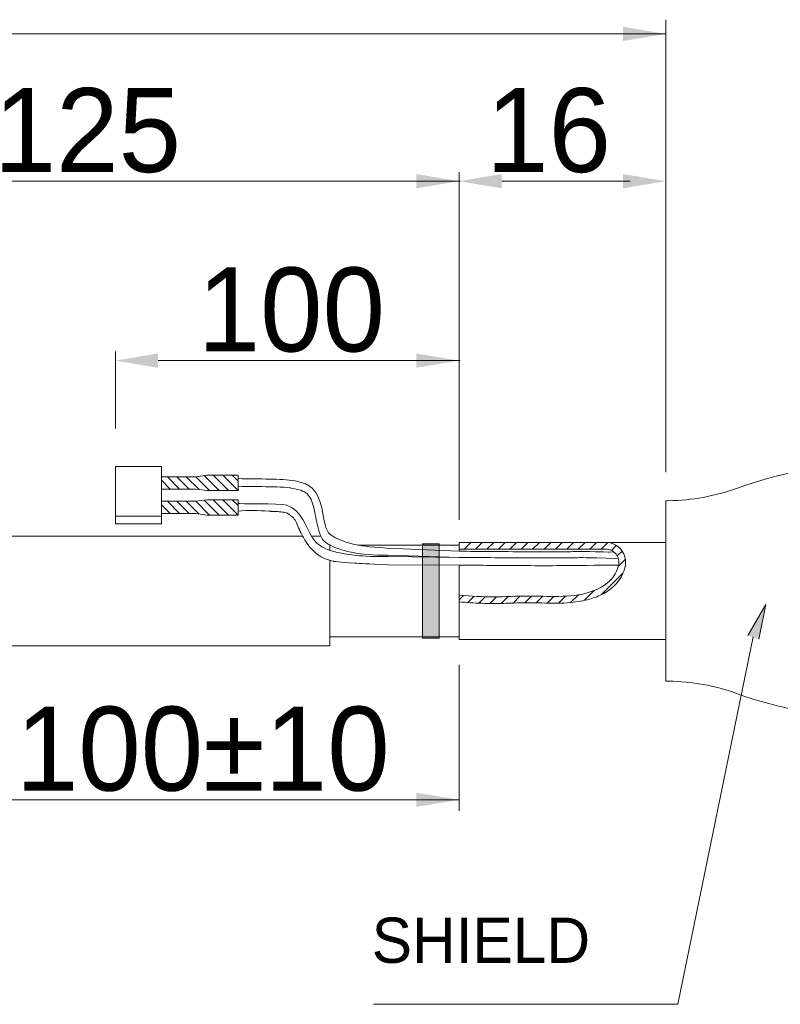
# Model space of a CAD drawing. Header units: inches. Extents: x 0 to 814, y 0 to 621.
# Tile 34 of 37: x 464 to 523, y 410 to 486. Entities that reach past the tile are written whole.
import ezdxf

# ---------------------------------------------------------------- set-up
doc = ezdxf.new("R2010")
doc.units = ezdxf.units.IN
doc.header["$LTSCALE"] = 10
doc.header["$MEASUREMENT"] = 0

msp = doc.modelspace()

# ---------------------------------------------------------------- hatches: boundary and pattern name
at = {"lineweight": 15}
h = msp.add_hatch(color=256, dxfattribs=at)
h.dxf.hatch_style = 1
h.paths.add_polyline_path([(495.219, 438.22), (496.518, 438.22), (496.518, 445.52), (495.219, 445.52)])
h = msp.add_hatch(dxfattribs=at)
h.set_pattern_fill('ANSI31', color=256, scale=5)
h.set_pattern_definition([(45, (-14703.4089, 946.3227), (-0.441941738, 0.441941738), [])])
h.paths.add_polyline_path([(506.685, 445.62), (498.048, 445.62), (498.048, 445.1), (506.482, 445.1)], flags=17)
edge = h.paths.add_edge_path()
edge.add_line((509.407, 445.62), (506.685, 445.62))
edge.add_line((506.685, 445.62), (506.482, 445.1))
edge.add_line((506.482, 445.1), (509.407, 445.1))
edge.add_arc((509.407, 444.087), 1.014, -13.40511, 90, ccw=False)
edge.add_spline(control_points=[(510.393, 443.852), (510.339, 443.626), (509.927, 442.578), (507.421, 441.181), (504.091, 441.586), (500.72, 441.351), (498.968, 441.475), (498.062, 441.539)], knot_values=[0, 0, 0, 0, 1.234039, 5.825581, 15.215521, 20.084689, 25.313613, 25.313613, 25.313613, 25.313613], degree=3, periodic=0)
edge.add_line((498.048, 441.54), (498.048, 441.019))
edge.add_spline(control_points=[(498.048, 441.019), (498.338, 440.998), (498.629, 440.978), (499.521, 440.921), (500.126, 440.893), (501.257, 440.892), (501.769, 440.913), (502.64, 440.944), (503.002, 440.955), (503.721, 440.956), (504.087, 440.947), (505.199, 440.919), (505.96, 440.901), (507.207, 441.02), (507.686, 441.1), (508.529, 441.345), (508.899, 441.485), (509.606, 441.87), (509.944, 442.117), (510.397, 442.628), (510.546, 442.846), (510.766, 443.29), (510.846, 443.507), (510.899, 443.731)], knot_values=[0.044866, 0.044866, 0.044866, 0.044866, 1.714505, 1.714505, 5.143516, 5.143516, 8.066824, 8.066824, 10.185219, 10.185219, 12.303613, 12.303613, 16.540401, 16.540401, 19.142546, 19.142546, 21.132633, 21.132633, 23.122719, 23.122719, 24.306546, 24.306546, 25.313613, 25.313613, 25.313613, 25.313613], degree=3, periodic=0)
edge.add_arc((509.407, 444.087), 1.534, 346.59489, 450)
msp.add_hatch(color=256, dxfattribs=at).paths.add_polyline_path([(521.247, 438.13), (521.787, 440.83), (520.407, 438.43)])

# ---------------------------------------------------------------- linework, layer by layer
for p, q in [((514.048, 451.071), (514.048, 486.09)), ((310.048, 484.99), (514.048, 484.99)), ((498.048, 461.271), (498.048, 474.289)), ((498.048, 447.383), (498.048, 474.289)), ((514.048, 468.257), (514.048, 474.289)), ((450.306, 473.588), (498.143, 473.588)), ((501.348, 473.588), (511.29, 473.588)), ((471.443, 454.457), (471.443, 460.401)), ((498.048, 447.383), (498.048, 460.401)), ((474.743, 459.7), (498.143, 459.7)), ((471.443, 451.509), (475.004, 451.509)), ((471.443, 451.509), (471.443, 447.058)), ((475.004, 447.058), (475.004, 451.509)), ((477.667, 450.708), (475.004, 450.708)), ((476.414, 449.758), (475.464, 450.708)), ((477.148, 449.758), (476.198, 450.708)), ((477.917, 449.724), (476.933, 450.708)), ((477.667, 450.708), (478.52, 450.827)), ((478.736, 449.64), (477.667, 450.708)), ((479.47, 449.64), (478.312, 450.798)), ((480.939, 450.827), (478.52, 450.827)), ((480.204, 449.64), (479.017, 450.827)), ((480.939, 449.64), (479.752, 450.827)), ((480.939, 450.374), (480.486, 450.827)), ((480.939, 450.827), (480.939, 449.64)), ((475.679, 449.758), (475.004, 450.434)), ((477.667, 449.758), (475.004, 449.758)), ((477.667, 449.758), (478.52, 449.64)), ((480.939, 449.64), (478.52, 449.64)), ((477.667, 448.809), (475.004, 448.809)), ((475.679, 447.859), (475.004, 448.535)), ((476.414, 447.859), (475.464, 448.809)), ((477.148, 447.859), (476.198, 448.809)), ((477.917, 447.824), (476.933, 448.809)), ((477.667, 448.809), (478.52, 448.927)), ((478.736, 447.74), (477.667, 448.809)), ((479.47, 447.74), (478.312, 448.898)), ((480.939, 448.927), (478.52, 448.927)), ((480.204, 447.74), (479.017, 448.927)), ((480.939, 447.74), (479.752, 448.927)), ((480.939, 448.475), (480.486, 448.927)), ((480.939, 448.927), (480.939, 447.74)), ((514.048, 434.886), (514.048, 448.855)), ((471.443, 447.651), (475.004, 447.651)), ((477.667, 447.859), (475.004, 447.859)), ((477.667, 447.859), (478.52, 447.74)), ((480.939, 447.74), (478.52, 447.74)), ((471.443, 447.058), (475.004, 447.058)), ((458.048, 446.12), (485.93, 446.12)), ((486.611, 446.12), (487.341, 446.12)), ((488.048, 445.42), (488.048, 445.015)), ((490.223, 445.42), (498.048, 445.42)), ((492.454, 445.188), (498.048, 444.942)), ((495.219, 445.52), (495.219, 438.22)), ((495.219, 445.52), (496.518, 445.52)), ((496.518, 445.52), (496.518, 438.22)), ((498.048, 445.62), (514.048, 445.62)), ((498.048, 445.62), (498.048, 444.942)), ((514.048, 445.62), (514.048, 438.12)), ((492.561, 444.639), (498.048, 444.467)), ((492.582, 444.525), (498.048, 444.467)), ((498.048, 445.1), (509.407, 445.1)), ((488.048, 444.235), (488.048, 437.62)), ((492.545, 443.891), (498.048, 443.869)), ((498.048, 443.869), (498.048, 438.12)), ((488.048, 438.32), (498.048, 438.32)), ((458.048, 437.62), (488.048, 437.62)), ((495.219, 438.22), (496.518, 438.22)), ((514.048, 438.12), (498.048, 438.12)), ((498.048, 436.161), (498.048, 424.852)), ((458.048, 425.703), (498.048, 425.703))]:
    msp.add_line(p, q, dxfattribs=at)
for points in [[(521.247, 438.13), (521.787, 440.83), (520.407, 438.43)], [(520.827, 438.31), (514.984, 409.87), (491.427, 409.87)]]:
    msp.add_lwpolyline(points, dxfattribs=at)
for centre, radius, start, end in [((531.659, 415.81), 36.093, 90, 109.63842), ((514.048, 465.162), 16.307, 270.82241, 289.63842), ((513.722, 487.881), 39.027, 270.47904, 270.82265), ((509.407, 444.087), 1.534, 346.59489, 90), ((509.407, 444.087), 1.014, 346.59489, 90), ((513.722, 395.86), 39.028, 89.17716, 89.52084), ((514.048, 418.579), 16.307, 70.36158, 89.17741), ((531.659, 467.931), 36.093, 250.36158, 270)]:
    msp.add_arc(centre, radius, start, end, dxfattribs=at)
for points, knots in [([(480.939, 450.564), (481.758, 450.553), (482.577, 450.541), (483.396, 450.529), (483.41, 450.529), (483.425, 450.529), (483.439, 450.529), (484.068, 450.519), (484.761, 450.496), (485.363, 450.386)], [-3.285538, -3.285538, -3.285538, -3.285538, 0.061269, 0.061269, 0.061269, 0.119644, 0.119644, 0.119644, 2.686486, 2.686486, 2.686486, 2.686486]), ([(480.939, 449.971), (481.76, 449.959), (482.581, 449.947), (483.402, 449.936), (483.411, 449.935), (483.421, 449.935), (483.43, 449.935), (483.6, 449.933), (483.774, 449.929), (484.293, 449.911), (484.64, 449.89), (484.986, 449.845), (485.014, 449.841), (485.042, 449.837)], [-3.313351, -3.313351, -3.313351, -3.313351, 0.080594, 0.080594, 0.080594, 0.119644, 0.119644, 0.119644, 0.822627, 0.822627, 2.228592, 2.228592, 2.3561, 2.3561, 2.3561, 2.3561]), ([(485.042, 449.837), (485.524, 449.747), (485.664, 449.709), (486.01, 449.585), (486.157, 449.493), (486.402, 449.262), (486.501, 449.12), (486.671, 448.767), (486.74, 448.557), (486.858, 448.089), (486.906, 447.833), (487.006, 447.3), (487.058, 447.025), (487.202, 446.469), (487.296, 446.185), (487.564, 445.685), (488.078, 445.383), (488.553, 445.186), (489.215, 444.946), (489.964, 444.813), (490.433, 444.729), (491.407, 444.604), (492.561, 444.639)], [2.86943, 2.86943, 2.86943, 2.86943, 3.634558, 3.634558, 5.040523, 5.040523, 6.446489, 6.446489, 7.852454, 7.852454, 9.25842, 9.25842, 10.664385, 10.664385, 12.070351, 12.070351, 13.216245, 13.216245, 14.14724, 14.14724, 14.14724, 14.729807, 14.729807, 14.729807, 14.729807]), ([(485.363, 450.386), (485.913, 450.257), (487.395, 449.725), (487.411, 447.438), (488.022, 445.918), (489.964, 445.476), (490.401, 445.376), (490.926, 445.28), (492.454, 445.188)], [3.154147, 3.154147, 3.154147, 3.154147, 4.200455, 10.507112, 13.615104, 13.615104, 13.615104, 14.314526, 14.314526, 14.314526, 14.314526]), ([(484.706, 448.515), (485.987, 448), (486.107, 446.312), (487.635, 444.905), (489.964, 444.631), (490.421, 444.577), (490.946, 444.532), (492.582, 444.525)], [4.293656, 4.293656, 4.293656, 4.293656, 10.507112, 14.07424, 14.07424, 14.07424, 14.774175, 14.774175, 14.774175, 14.774175]), ([(480.939, 448.05), (481.733, 448.144), (482.527, 448.092), (483.321, 448.041), (483.364, 448.038), (483.407, 448.035), (483.439, 448.034), (483.448, 448.033), (483.457, 448.033), (483.489, 448.032), (483.513, 448.032), (483.57, 448.031), (483.602, 448.031), (483.741, 448.029), (483.874, 448.024), (484.164, 448.003), (484.32, 447.986), (484.577, 447.939), (484.683, 447.912), (484.766, 447.882)], [-7.442582, -7.442582, -7.442582, -7.442582, 0.077191, 0.077191, 0.077191, 0.486131, 0.486131, 0.486131, 0.606825, 0.606825, 0.946409, 0.946409, 1.285993, 1.285993, 2.274932, 2.274932, 3.263871, 3.263871, 4.043464, 4.043464, 4.043464, 4.043464]), ([(484.766, 447.882), (485.2, 447.572), (485.247, 447.508), (485.367, 447.319), (485.439, 447.178), (485.589, 446.855), (485.667, 446.673), (485.869, 446.232), (486.002, 445.966), (486.399, 445.354), (486.689, 445.011), (487.449, 444.426), (487.936, 444.242), (488.347, 444.162), (488.747, 444.094), (489.964, 444.018), (490.382, 443.992), (490.895, 443.966), (492.545, 443.891)], [5.731872, 5.731872, 5.731872, 5.731872, 6.504229, 6.504229, 7.697527, 7.697527, 8.890825, 8.890825, 10.39662, 10.39662, 12.315015, 12.315015, 14.233409, 14.233409, 14.268076, 14.268076, 14.268076, 14.279974, 14.279974, 14.279974, 14.279974]), ([(498.048, 444.942), (498.862, 444.935), (500.588, 444.921), (503.227, 444.899), (505.529, 444.894), (506.94, 444.911), (507.486, 444.924), (507.555, 444.927), (510.031, 444.882)], [0, 0, 0, 0, 4.686989, 9.947312, 15.207499, 17.952207, 18.081014, 18.35053, 18.35053, 18.35053, 18.35053]), ([(498.048, 444.467), (498.862, 444.46), (500.588, 444.446), (503.227, 444.424), (505.529, 444.419), (506.94, 444.436), (507.487, 444.449), (507.558, 444.452), (510.366, 444.386)], [0, 0, 0, 0, 4.686989, 9.947312, 15.207499, 17.952207, 18.081014, 18.359465, 18.359465, 18.359465, 18.359465]), ([(498.048, 443.869), (498.862, 443.862), (500.588, 443.848), (503.227, 443.826), (505.252, 443.822), (506.363, 443.832), (506.562, 443.835)], [0, 0, 0, 0, 4.686989, 9.947312, 15.207499, 16.354019, 16.354019, 16.354019, 16.354019]), ([(498.048, 441.54), (498.053, 441.54), (498.057, 441.539), (498.062, 441.539), (498.968, 441.475), (500.72, 441.351), (504.091, 441.586), (507.421, 441.181), (509.927, 442.578), (510.339, 443.626), (510.393, 443.852)], [-0.025697, -0.025697, -0.025697, -0.025697, 0, 0, 0, 5.228924, 10.098092, 19.488032, 24.079573, 25.313613, 25.313613, 25.313613, 25.313613]), ([(498.048, 441.019), (498.338, 440.998), (498.629, 440.978), (499.521, 440.921), (500.126, 440.893), (501.257, 440.892), (501.769, 440.913), (502.64, 440.944), (503.002, 440.955), (503.721, 440.956), (504.087, 440.947), (505.199, 440.919), (505.96, 440.901), (507.207, 441.02), (507.686, 441.1), (508.529, 441.345), (508.899, 441.485), (509.606, 441.87), (509.944, 442.117), (510.397, 442.628), (510.546, 442.846), (510.766, 443.29), (510.846, 443.507), (510.899, 443.731)], [0.044866, 0.044866, 0.044866, 0.044866, 1.714505, 1.714505, 5.143516, 5.143516, 8.066824, 8.066824, 10.185219, 10.185219, 12.303613, 12.303613, 16.540401, 16.540401, 19.142546, 19.142546, 21.132633, 21.132633, 23.122719, 23.122719, 24.306546, 24.306546, 25.313613, 25.313613, 25.313613, 25.313613])]:
    msp.add_open_spline(points, degree=3, knots=knots, dxfattribs=at)
for points in [[(480.939, 448.629), (480.939, 448.617), (484.123, 448.649), (484.706, 448.515)], [(506.562, 443.835), (506.898, 443.84), (507.233, 443.845), (510.381, 443.872)]]:
    msp.add_open_spline(points, degree=3, dxfattribs=at)
for points in [[(510.748, 485.54), (510.748, 484.44), (514.048, 484.99)], [(494.748, 474.138), (494.748, 473.038), (498.048, 473.588)], [(501.348, 474.138), (501.348, 473.038), (498.048, 473.588)], [(510.748, 474.138), (510.748, 473.038), (514.048, 473.588)], [(474.743, 460.25), (474.743, 459.15), (471.443, 459.7)], [(494.748, 460.25), (494.748, 459.15), (498.048, 459.7)], [(494.748, 426.253), (494.748, 425.153), (498.048, 425.703)]]:
    msp.add_solid(points, dxfattribs=at)

# ---------------------------------------------------------------- texts
at = {"lineweight": 15, "attachment_point": 1}
for s, width, heights, insert, char_height in [('125', 11.79172, [0], (462.023, 480.796), 6.5), ('16', 11.79172, [0], (500.147, 480.796), 6.5), ('100', 11.79172, [0], (477.812, 466.908), 6.5), ('100%%P10', 11.79172, [0], (463.738, 432.912), 6.5), ('SHIELD', 22.1352, [5.998], (491.287, 416.581), 3.5)]:
    msp.add_mtext_dynamic_manual_height_columns(s, width=width, gutter_width=42.333, heights=heights, dxfattribs=dict(at, insert=insert, char_height=char_height))

doc.saveas('drawing.dxf')
